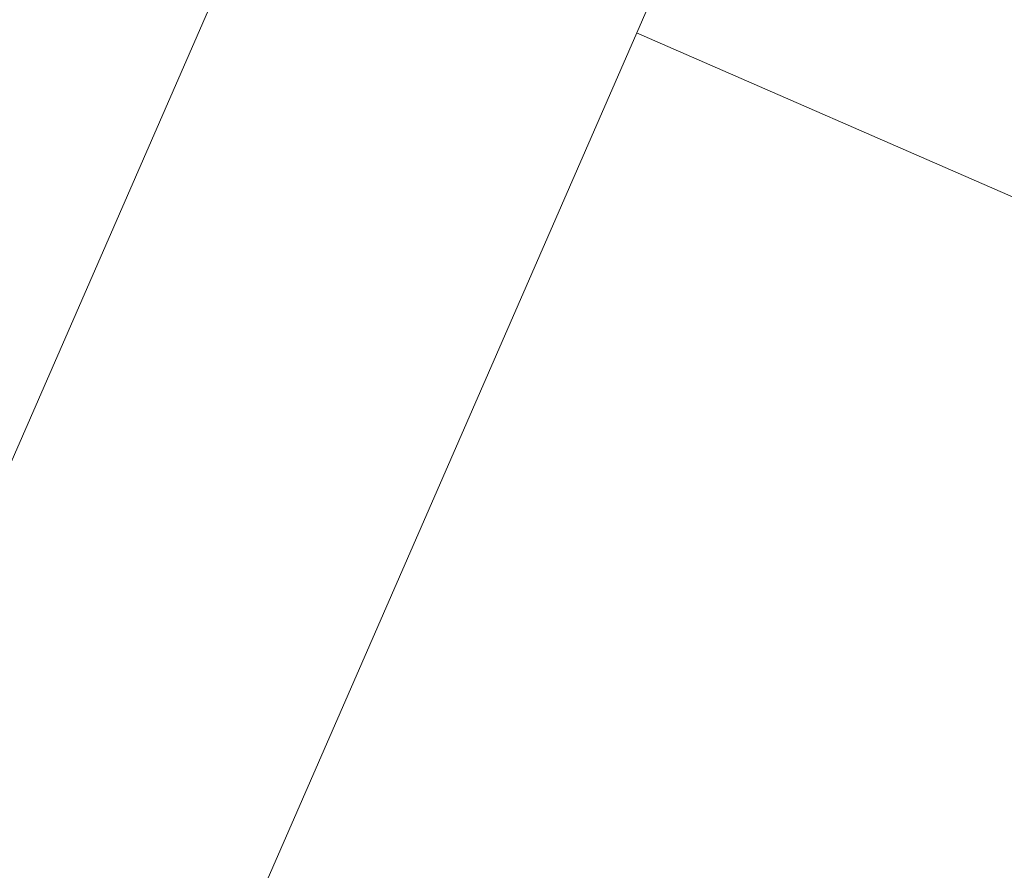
# Model space of a CAD drawing. Header units: metres. Extents: x -5203299 to 2078834, y 245743 to 5816291.
# Tile 150 of 256: x 366321.0761 to 366321.1433, y 5814087.3872 to 5814087.4453. Entities that reach past the tile are written whole.
import ezdxf

# ---------------------------------------------------------------- set-up
doc = ezdxf.new("R2010")
doc.units = ezdxf.units.M
doc.header["$LTSCALE"] = 0.5
doc.layers.add('30 -39 Baustelle- Fläche', color=7, linetype='Continuous', lineweight=15)
doc.layers.add('Keine', color=7, linetype='Continuous', lineweight=9)

# ---------------------------------------------------------------- blocks, each defined once
blk = doc.blocks.new('Gruppe-12227')
at = {"layer": 'Keine', "color": 7, "flags": 128}
for points in [[(-271.98208, -118.875566), (-271.626055, -118.059136)], [(-271.600926, -118.070094), (-271.792417, -118.509219)], [(-268.601625, -119.608212), (-271.68527, -118.26351)]]:
    blk.add_lwpolyline(points, dxfattribs=at)
blk = doc.blocks.new('Gruppe-12238')
at = {"layer": 'Keine', "color": 7}
blk.add_blockref('Gruppe-12227', (0, 0), dxfattribs=at)
blk = doc.blocks.new('Gruppe-12239')
at = {"layer": 'Keine', "color": 7}
blk.add_blockref('Gruppe-12238', (0, 0), dxfattribs=at)
blk = doc.blocks.new('Gruppe-12241')
at = {"layer": 'Keine', "color": 7}
blk.add_blockref('Gruppe-12239', (0, 0), dxfattribs=at)
blk = doc.blocks.new('Gruppe-12242')
at = {"layer": 'Keine', "color": 7}
blk.add_blockref('Gruppe-12241', (0, 0), dxfattribs=at)
blk = doc.blocks.new('_BE Phase 5 (3D)')
at = {"layer": '30 -39 Baustelle- Fläche', "color": 7}
blk.add_blockref('Gruppe-12242', (0, 0), dxfattribs=at)

msp = doc.modelspace()

# ---------------------------------------------------------------- block references
at = {"layer": 'Keine', "color": 1}
msp.add_blockref('_BE Phase 5 (3D)', (366592.803493, 5814205.707928), dxfattribs=at)

doc.saveas('drawing.dxf')
